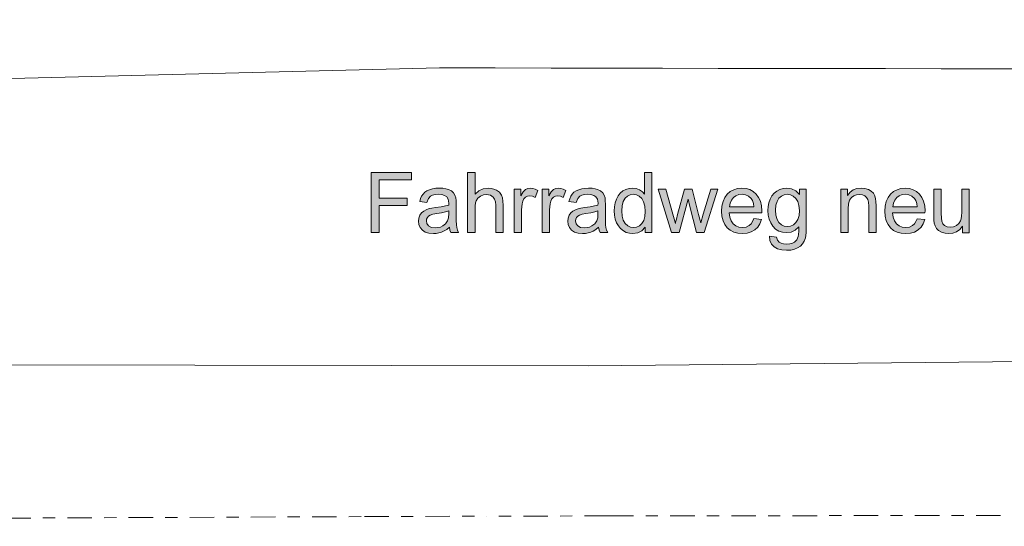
# Model space of a CAD drawing. Header units: metres. Extents: x -167 to 233, y -155 to 122.
# Tile 8 of 68: x 42.42 to 50.47, y 10.17 to 14.31. Entities that reach past the tile are written whole.
import ezdxf

# ---------------------------------------------------------------- set-up
doc = ezdxf.new("R2010")
doc.units = ezdxf.units.M
doc.header["$MEASUREMENT"] = 0
doc.linetypes.add('Raster', pattern=[0.4, 0.2, -0.1, 0, -0.1])
for name, color, linetype in [('60 Grenzen', 7, 'Continuous'), ('60 Stellplätze', 7, 'Continuous'), ('70 Kanal', 7, 'Continuous')]:
    doc.layers.add(name, color=color, linetype=linetype)

# ---------------------------------------------------------------- blocks, each defined once
blk = doc.blocks.new('Standard-Rastermarker_143')
at = {"layer": '60 Grenzen', "color": 7, "linetype": 'Raster', "lineweight": 13}
for q in [(0, 0), (19.8099, 0)]:
    blk.add_line((1, 0), q, dxfattribs=at)
blk = doc.blocks.new('Standard-Rastermarker_150')
at = {"layer": '60 Grenzen', "color": 7, "linetype": 'Raster', "lineweight": 13}
for p, q in [((1, 0), (19.9268, 0)), ((19.9268, 0), (20.9268, 0))]:
    blk.add_line(p, q, dxfattribs=at)
blk = doc.blocks.new('Text 3D 27_3')
at = {"layer": '60 Stellplätze', "linetype": 'Continuous', "lineweight": 0, "true_color": 0x000000}
h = blk.add_hatch(color=18, dxfattribs=at)
h.paths.add_polyline_path([(-3.6131, -0.3556), (-3.5575, -0.3556), (-3.5575, -0.3127), (-3.5278, -0.341), (-3.4932, -0.358), (-3.4537, -0.3636), (-3.4236, -0.361), (-3.3962, -0.3532), (-3.3715, -0.3402), (-3.35, -0.3224), (-3.3322, -0.3002), (-3.3181, -0.2737), (-3.3078, -0.2442), (-3.3017, -0.2129), (-3.2997, -0.1798), (-3.3022, -0.1441), (-3.3097, -0.1111), (-3.3223, -0.0807), (-3.3398, -0.0529), (-3.362, -0.0298), (-3.3883, -0.0132), (-3.4188, -0.0033), (-3.4533, 0), (-3.4905, -0.0052), (-3.5233, -0.0207), (-3.5518, -0.0465), (-3.5515, -0.0118), (-3.55, 0.014), (-3.5474, 0.0308), (-3.5357, 0.0576), (-3.5166, 0.0777), (-3.4993, 0.087), (-3.4778, 0.0926), (-3.452, 0.0944), (-3.4279, 0.0926), (-3.4075, 0.087), (-3.3907, 0.0777), (-3.3773, 0.0616), (-3.3703, 0.0382), (-3.3117, 0.0295), (-3.3153, 0.0646), (-3.3279, 0.0934), (-3.3496, 0.1157), (-3.3784, 0.1316), (-3.4126, 0.1411), (-3.4523, 0.1443), (-3.4862, 0.1421), (-3.5163, 0.1354), (-3.5426, 0.1242), (-3.5648, 0.1092), (-3.5827, 0.091), (-3.5961, 0.0695), (-3.6055, 0.041), (-3.6112, 0.0018), (-3.6131, -0.0482)])
h.paths.add_polyline_path([(-3.5536, -0.2221), (-3.5568, -0.1821), (-3.5537, -0.1406), (-3.5443, -0.1072), (-3.5287, -0.0819), (-3.5084, -0.0641), (-3.4852, -0.0534), (-3.459, -0.0499), (-3.4327, -0.0535), (-3.4095, -0.0642), (-3.3894, -0.082), (-3.374, -0.1077), (-3.3647, -0.1417), (-3.3616, -0.1842), (-3.3647, -0.2235), (-3.3741, -0.2558), (-3.3897, -0.2811), (-3.4098, -0.2992), (-3.4326, -0.3101), (-3.458, -0.3137), (-3.4839, -0.31), (-3.5072, -0.299), (-3.5278, -0.2806), (-3.5439, -0.2549)], flags=0)
for points in [[(-4.8904, 0), (-4.9443, 0), (-4.9443, -0.3556), (-4.884, -0.3556), (-4.884, -0.1651), (-4.8829, -0.1371), (-4.8797, -0.114), (-4.8742, -0.0956), (-4.8608, -0.0742), (-4.8405, -0.0578), (-4.8159, -0.0473), (-4.7896, -0.0439), (-4.7647, -0.0473), (-4.7441, -0.0574), (-4.7289, -0.0735), (-4.72, -0.0948), (-4.7172, -0.1189), (-4.7163, -0.1584), (-4.7163, -0.3556), (-4.656, -0.3556), (-4.656, -0.1353), (-4.6569, -0.102), (-4.6597, -0.079), (-4.667, -0.0546), (-4.6783, -0.0343), (-4.695, -0.0176), (-4.7188, -0.004), (-4.7471, 0.005), (-4.7776, 0.008), (-4.8114, 0.0043), (-4.8414, -0.007), (-4.8678, -0.0259), (-4.8904, -0.0522)], [(-3.8946, 0), (-3.9549, 0), (-3.9549, -0.1942), (-3.958, -0.2349), (-3.9673, -0.2658), (-3.9829, -0.2869), (-4.0027, -0.3005), (-4.0248, -0.3087), (-4.0493, -0.3114), (-4.0719, -0.3087), (-4.0914, -0.3005), (-4.1065, -0.2878), (-4.1163, -0.2714), (-4.1216, -0.2485), (-4.1233, -0.2163), (-4.1233, 0), (-4.1836, 0), (-4.1836, -0.2186), (-4.1828, -0.2542), (-4.1802, -0.2772), (-4.1729, -0.3013), (-4.1615, -0.3218), (-4.1447, -0.3387), (-4.1211, -0.3521), (-4.0929, -0.3607), (-4.0621, -0.3636), (-4.0272, -0.36), (-3.9968, -0.349), (-3.9706, -0.3307), (-3.9489, -0.305), (-3.9489, -0.3556), (-3.8946, -0.3556)], [(-2.5118, 0), (-2.5748, 0), (-2.6468, -0.2735), (-2.6605, -0.2129), (-2.7171, 0), (-2.7797, 0), (-2.8908, -0.3556), (-2.8323, -0.3556), (-2.7713, -0.15), (-2.7509, -0.0814), (-2.7331, -0.1493), (-2.6799, -0.3556), (-2.618, -0.3556), (-2.5614, -0.1473), (-2.5517, -0.1091), (-2.5456, -0.0847), (-2.543, -0.074), (-2.5219, -0.1503), (-2.4653, -0.3556), (-2.403, -0.3556)], [(-1.4545, 0), (-1.5147, 0), (-1.5147, -0.1862), (-1.5158, -0.2109), (-1.5192, -0.2344), (-1.5248, -0.2565), (-1.5337, -0.2753), (-1.5472, -0.2895), (-1.564, -0.2984), (-1.5827, -0.3013), (-1.6048, -0.2981), (-1.6269, -0.2883), (-1.6477, -0.3442), (-1.6268, -0.355), (-1.6061, -0.3615), (-1.5857, -0.3636), (-1.5655, -0.3606), (-1.547, -0.3516), (-1.5287, -0.3331), (-1.5087, -0.3017), (-1.5087, -0.3556), (-1.4545, -0.3556)], [(-1.2261, 0), (-1.2864, 0), (-1.2864, -0.1862), (-1.2875, -0.2109), (-1.2908, -0.2344), (-1.2964, -0.2565), (-1.3054, -0.2753), (-1.3189, -0.2895), (-1.3356, -0.2984), (-1.3544, -0.3013), (-1.3765, -0.2981), (-1.3985, -0.2883), (-1.4193, -0.3442), (-1.3984, -0.355), (-1.3778, -0.3615), (-1.3574, -0.3636), (-1.3372, -0.3606), (-1.3187, -0.3516), (-1.3003, -0.3331), (-1.2804, -0.3017), (-1.2804, -0.3556), (-1.2261, -0.3556)], [(-0.8454, 0), (-0.9057, 0), (-0.9057, -0.1945), (-0.9068, -0.2204), (-0.9102, -0.2423), (-0.9157, -0.2602), (-0.9292, -0.2815), (-0.9494, -0.2978), (-0.9738, -0.3082), (-0.9998, -0.3117), (-1.0315, -0.3066), (-1.0552, -0.2911), (-1.0661, -0.2747), (-1.0726, -0.2527), (-1.0748, -0.2253), (-1.0748, 0), (-1.135, 0), (-1.135, -0.2253), (-1.1336, -0.2574), (-1.1295, -0.284), (-1.1225, -0.305), (-1.1058, -0.3295), (-1.0808, -0.348), (-1.0602, -0.3567), (-1.0374, -0.3619), (-1.0122, -0.3636), (-0.9718, -0.3582), (-0.9363, -0.3419), (-0.9057, -0.3147), (-0.9057, -0.4908), (-0.8454, -0.4908)], [(-0.0563, 0), (-0.1212, 0), (-0.1212, -0.223), (-0.3516, -0.223), (-0.3516, -0.2809), (-0.1212, -0.2809), (-0.1212, -0.4329), (-0.3874, -0.4329), (-0.3874, -0.4908), (-0.0563, -0.4908)]]:
    blk.add_hatch(color=18, dxfattribs=at).paths.add_polyline_path(points)
h = blk.add_hatch(color=18, dxfattribs=at)
h.paths.add_polyline_path([(-4.5194, -0.1145), (-4.5092, -0.0914), (-4.4968, -0.0728), (-4.4823, -0.0589), (-4.4564, -0.0459), (-4.4257, -0.0415), (-4.3976, -0.045), (-4.3728, -0.0554), (-4.3513, -0.0727), (-4.3344, -0.0965), (-4.3234, -0.1264), (-4.3182, -0.1624), (-4.5834, -0.1624), (-4.5837, -0.1785), (-4.5809, -0.22), (-4.5724, -0.2566), (-4.5583, -0.2883), (-4.5385, -0.3151), (-4.5143, -0.3363), (-4.4868, -0.3515), (-4.456, -0.3606), (-4.422, -0.3636), (-4.3869, -0.3605), (-4.3552, -0.3512), (-4.3269, -0.3357), (-4.3021, -0.3141), (-4.2819, -0.2868), (-4.2675, -0.2545), (-4.2588, -0.2171), (-4.2559, -0.1748), (-4.2588, -0.1338), (-4.2673, -0.0977), (-4.2816, -0.0665), (-4.3016, -0.04), (-4.3265, -0.019), (-4.3554, -0.004), (-4.3883, 0.005), (-4.4253, 0.008), (-4.4642, 0.0047), (-4.4981, -0.0054), (-4.5271, -0.0221), (-4.5509, -0.0449), (-4.5691, -0.0731), (-4.5817, -0.1068)])
h.paths.add_polyline_path([(-4.3215, -0.2119), (-4.3264, -0.2409), (-4.3368, -0.2657), (-4.3528, -0.2863), (-4.3732, -0.3017), (-4.3964, -0.311), (-4.4227, -0.3141), (-4.4513, -0.3102), (-4.4762, -0.2986), (-4.4973, -0.2792), (-4.5082, -0.2618), (-4.5158, -0.2394), (-4.5201, -0.2119)], flags=0)
h = blk.add_hatch(color=18, dxfattribs=at)
h.paths.add_polyline_path([(-3.1848, -0.1145), (-3.1746, -0.0914), (-3.1622, -0.0728), (-3.1477, -0.0589), (-3.1218, -0.0459), (-3.0911, -0.0415), (-3.063, -0.045), (-3.0382, -0.0554), (-3.0167, -0.0727), (-2.9998, -0.0965), (-2.9888, -0.1264), (-2.9836, -0.1624), (-3.2488, -0.1624), (-3.2491, -0.1785), (-3.2463, -0.22), (-3.2378, -0.2566), (-3.2237, -0.2883), (-3.2039, -0.3151), (-3.1797, -0.3363), (-3.1522, -0.3515), (-3.1214, -0.3606), (-3.0874, -0.3636), (-3.0523, -0.3605), (-3.0206, -0.3512), (-2.9923, -0.3357), (-2.9675, -0.3141), (-2.9473, -0.2868), (-2.9329, -0.2545), (-2.9242, -0.2171), (-2.9213, -0.1748), (-2.9242, -0.1338), (-2.9327, -0.0977), (-2.947, -0.0665), (-2.967, -0.04), (-2.9919, -0.019), (-3.0208, -0.004), (-3.0537, 0.005), (-3.0907, 0.008), (-3.1296, 0.0047), (-3.1635, -0.0054), (-3.1925, -0.0221), (-3.2163, -0.0449), (-3.2345, -0.0731), (-3.2471, -0.1068)])
h.paths.add_polyline_path([(-2.9869, -0.2119), (-2.9918, -0.2409), (-3.0022, -0.2657), (-3.0182, -0.2863), (-3.0386, -0.3017), (-3.0618, -0.311), (-3.0881, -0.3141), (-3.1167, -0.3102), (-3.1416, -0.2986), (-3.1627, -0.2792), (-3.1736, -0.2618), (-3.1812, -0.2394), (-3.1855, -0.2119)], flags=0)
h = blk.add_hatch(color=18, dxfattribs=at)
h.paths.add_polyline_path([(-2.2955, 0), (-2.3515, 0), (-2.3515, -0.4908), (-2.2915, -0.4908), (-2.2915, -0.3147), (-2.2734, -0.3344), (-2.2507, -0.3501), (-2.2238, -0.3602), (-2.1934, -0.3636), (-2.1651, -0.361), (-2.1387, -0.3533), (-2.1141, -0.3405), (-2.0924, -0.3229), (-2.0746, -0.3007), (-2.0608, -0.2741), (-2.051, -0.244), (-2.0451, -0.2118), (-2.0431, -0.1775), (-2.0453, -0.1425), (-2.0518, -0.1103), (-2.0627, -0.0809), (-2.0775, -0.0549), (-2.0959, -0.0331), (-2.1179, -0.0154), (-2.1424, -0.0024), (-2.1685, 0.0054), (-2.1961, 0.008), (-2.2363, 0.0022), (-2.2695, -0.0155), (-2.2955, -0.0449)])
h.paths.add_polyline_path([(-2.105, -0.1775), (-2.108, -0.2203), (-2.117, -0.2548), (-2.132, -0.2809), (-2.1514, -0.2991), (-2.1738, -0.3101), (-2.1991, -0.3137), (-2.2251, -0.3099), (-2.2482, -0.2985), (-2.2684, -0.2796), (-2.284, -0.2525), (-2.2934, -0.2168), (-2.2965, -0.1724), (-2.2935, -0.132), (-2.2843, -0.0991), (-2.2689, -0.0738), (-2.2492, -0.0559), (-2.2268, -0.0451), (-2.2018, -0.0415), (-2.1768, -0.0453), (-2.1542, -0.0565), (-2.1338, -0.0753), (-2.1178, -0.1017), (-2.1082, -0.1358)], flags=0)
h = blk.add_hatch(color=18, dxfattribs=at)
h.paths.add_polyline_path([(-1.9905, 0), (-1.981, -0.0209), (-1.9753, -0.0427), (-1.9731, -0.0644), (-1.9719, -0.0998), (-1.9714, -0.149), (-1.9714, -0.2294), (-1.9707, -0.2633), (-1.9684, -0.2849), (-1.961, -0.3076), (-1.9497, -0.3259), (-1.9325, -0.3408), (-1.9078, -0.3529), (-1.8869, -0.3589), (-1.8623, -0.3624), (-1.8338, -0.3636), (-1.8045, -0.3622), (-1.7776, -0.358), (-1.7531, -0.3511), (-1.7317, -0.3415), (-1.714, -0.3296), (-1.6999, -0.3152), (-1.6888, -0.2981), (-1.6799, -0.2777), (-1.6734, -0.2541), (-1.7324, -0.2461), (-1.7447, -0.2782), (-1.7623, -0.2988), (-1.7783, -0.3071), (-1.7992, -0.3121), (-1.8251, -0.3137), (-1.853, -0.3115), (-1.8759, -0.3047), (-1.8938, -0.2933), (-1.9066, -0.2728), (-1.9108, -0.2414), (-1.9105, -0.2257), (-1.8832, -0.218), (-1.8474, -0.2111), (-1.803, -0.2049), (-1.7717, -0.2005), (-1.7494, -0.1959), (-1.7265, -0.1876), (-1.7061, -0.1761), (-1.6887, -0.1609), (-1.6749, -0.1415), (-1.666, -0.1187), (-1.6631, -0.0938), (-1.6666, -0.0658), (-1.677, -0.0414), (-1.6945, -0.0206), (-1.7185, -0.0047), (-1.7485, 0.0049), (-1.7846, 0.008), (-1.8078, 0.0067), (-1.8299, 0.0028), (-1.8511, -0.0037), (-1.872, -0.0134), (-1.8935, -0.0267), (-1.9155, -0.0439), (-1.9199, -0.0203), (-1.9276, 0)])
h.paths.add_polyline_path([(-1.885, -0.17), (-1.9105, -0.1785), (-1.9105, -0.1564), (-1.9081, -0.1214), (-1.9008, -0.0961), (-1.8845, -0.0724), (-1.8609, -0.0544), (-1.842, -0.0459), (-1.8214, -0.0409), (-1.799, -0.0392), (-1.7681, -0.0432), (-1.7456, -0.0552), (-1.7319, -0.0733), (-1.7273, -0.0954), (-1.7294, -0.1104), (-1.7357, -0.1241), (-1.7458, -0.1354), (-1.7595, -0.1436), (-1.7803, -0.15), (-1.8121, -0.1557), (-1.8522, -0.1624)], flags=0)
h = blk.add_hatch(color=18, dxfattribs=at)
h.paths.add_polyline_path([(-0.6961, -0.0439), (-0.7004, -0.0203), (-0.7081, 0), (-0.7711, 0), (-0.7616, -0.0209), (-0.7559, -0.0427), (-0.7537, -0.0644), (-0.7524, -0.0998), (-0.752, -0.149), (-0.752, -0.2294), (-0.7513, -0.2633), (-0.749, -0.2849), (-0.7416, -0.3076), (-0.7302, -0.3259), (-0.7131, -0.3408), (-0.6884, -0.3529), (-0.6675, -0.3589), (-0.6429, -0.3624), (-0.6144, -0.3636), (-0.585, -0.3622), (-0.5581, -0.358), (-0.5337, -0.3511), (-0.5123, -0.3415), (-0.4946, -0.3296), (-0.4805, -0.3152), (-0.4693, -0.2981), (-0.4605, -0.2777), (-0.454, -0.2541), (-0.5129, -0.2461), (-0.5253, -0.2782), (-0.5429, -0.2988), (-0.5589, -0.3071), (-0.5798, -0.3121), (-0.6057, -0.3137), (-0.6336, -0.3115), (-0.6564, -0.3047), (-0.6743, -0.2933), (-0.6871, -0.2728), (-0.6914, -0.2414), (-0.6911, -0.2257), (-0.6638, -0.218), (-0.628, -0.2111), (-0.5836, -0.2049), (-0.5523, -0.2005), (-0.53, -0.1959), (-0.5071, -0.1876), (-0.4867, -0.1761), (-0.4693, -0.1609), (-0.4555, -0.1415), (-0.4466, -0.1187), (-0.4436, -0.0938), (-0.4471, -0.0658), (-0.4576, -0.0414), (-0.4751, -0.0206), (-0.4991, -0.0047), (-0.5291, 0.0049), (-0.5652, 0.008), (-0.5883, 0.0067), (-0.6105, 0.0028), (-0.6316, -0.0037), (-0.6526, -0.0134), (-0.6741, -0.0267)])
h.paths.add_polyline_path([(-0.6911, -0.1785), (-0.6911, -0.1564), (-0.6886, -0.1214), (-0.6814, -0.0961), (-0.665, -0.0724), (-0.6415, -0.0544), (-0.6226, -0.0459), (-0.6019, -0.0409), (-0.5796, -0.0392), (-0.5486, -0.0432), (-0.5262, -0.0552), (-0.5125, -0.0733), (-0.5079, -0.0954), (-0.51, -0.1104), (-0.5163, -0.1241), (-0.5264, -0.1354), (-0.5401, -0.1436), (-0.5609, -0.15), (-0.5926, -0.1557), (-0.6327, -0.1624), (-0.6656, -0.17)], flags=0)
at = {"layer": '60 Stellplätze', "color": 7, "linetype": 'Continuous', "lineweight": 13}
for p, q in [((-3.5827, 0.091), (-3.5961, 0.0695)), ((-3.5648, 0.1092), (-3.5827, 0.091)), ((-3.5426, 0.1242), (-3.5648, 0.1092)), ((-3.5163, 0.1354), (-3.5426, 0.1242)), ((-3.5166, 0.0777), (-3.4993, 0.087)), ((-3.4862, 0.1421), (-3.5163, 0.1354)), ((-3.4993, 0.087), (-3.4778, 0.0926)), ((-3.4523, 0.1443), (-3.4862, 0.1421)), ((-3.4778, 0.0926), (-3.452, 0.0944)), ((-3.4126, 0.1411), (-3.4523, 0.1443)), ((-3.452, 0.0944), (-3.4279, 0.0926)), ((-3.4279, 0.0926), (-3.4075, 0.087)), ((-3.3784, 0.1316), (-3.4126, 0.1411)), ((-3.4075, 0.087), (-3.3907, 0.0777)), ((-3.3496, 0.1157), (-3.3784, 0.1316)), ((-3.3279, 0.0934), (-3.3496, 0.1157)), ((-3.3153, 0.0646), (-3.3279, 0.0934)), ((-4.8114, 0.0043), (-4.8414, -0.007)), ((-4.7776, 0.008), (-4.8114, 0.0043)), ((-4.7471, 0.005), (-4.7776, 0.008)), ((-4.7188, -0.004), (-4.7471, 0.005)), ((-4.4642, 0.0047), (-4.4981, -0.0054)), ((-4.4253, 0.008), (-4.4642, 0.0047)), ((-4.3883, 0.005), (-4.4253, 0.008)), ((-4.3554, -0.004), (-4.3883, 0.005)), ((-3.6112, 0.0018), (-3.6131, -0.0482)), ((-3.6055, 0.041), (-3.6112, 0.0018)), ((-3.5961, 0.0695), (-3.6055, 0.041)), ((-3.5515, -0.0118), (-3.55, 0.014)), ((-3.55, 0.014), (-3.5474, 0.0308)), ((-3.5474, 0.0308), (-3.5357, 0.0576)), ((-3.5357, 0.0576), (-3.5166, 0.0777)), ((-3.3907, 0.0777), (-3.3773, 0.0616)), ((-3.3773, 0.0616), (-3.3703, 0.0382)), ((-3.3703, 0.0382), (-3.3117, 0.0295)), ((-3.3117, 0.0295), (-3.3153, 0.0646)), ((-3.1296, 0.0047), (-3.1635, -0.0054)), ((-3.0907, 0.008), (-3.1296, 0.0047)), ((-3.0537, 0.005), (-3.0907, 0.008)), ((-3.0208, -0.004), (-3.0537, 0.005)), ((-2.2363, 0.0022), (-2.2695, -0.0155)), ((-2.1961, 0.008), (-2.2363, 0.0022)), ((-2.1685, 0.0054), (-2.1961, 0.008)), ((-2.1424, -0.0024), (-2.1685, 0.0054)), ((-1.8299, 0.0028), (-1.8511, -0.0037)), ((-1.8078, 0.0067), (-1.8299, 0.0028)), ((-1.7846, 0.008), (-1.8078, 0.0067)), ((-1.7485, 0.0049), (-1.7846, 0.008)), ((-1.7185, -0.0047), (-1.7485, 0.0049)), ((-0.6105, 0.0028), (-0.6316, -0.0037)), ((-0.5883, 0.0067), (-0.6105, 0.0028)), ((-0.5652, 0.008), (-0.5883, 0.0067)), ((-0.5291, 0.0049), (-0.5652, 0.008)), ((-0.4991, -0.0047), (-0.5291, 0.0049)), ((-0.0563, -0.4908), (-0.0563, 0)), ((-4.8904, 0), (-4.9443, 0)), ((-4.9443, 0), (-4.9443, -0.3556)), ((-4.8904, -0.0522), (-4.8904, 0)), ((-4.8678, -0.0259), (-4.8904, -0.0522)), ((-4.8742, -0.0956), (-4.8608, -0.0742)), ((-4.8414, -0.007), (-4.8678, -0.0259)), ((-4.8608, -0.0742), (-4.8405, -0.0578)), ((-4.8405, -0.0578), (-4.8159, -0.0473)), ((-4.8159, -0.0473), (-4.7896, -0.0439)), ((-4.7896, -0.0439), (-4.7647, -0.0473)), ((-4.7647, -0.0473), (-4.7441, -0.0574)), ((-4.7441, -0.0574), (-4.7289, -0.0735)), ((-4.7289, -0.0735), (-4.72, -0.0948)), ((-4.695, -0.0176), (-4.7188, -0.004)), ((-4.6783, -0.0343), (-4.695, -0.0176)), ((-4.667, -0.0546), (-4.6783, -0.0343)), ((-4.6597, -0.079), (-4.667, -0.0546)), ((-4.6569, -0.102), (-4.6597, -0.079)), ((-4.5691, -0.0731), (-4.5817, -0.1068)), ((-4.5509, -0.0449), (-4.5691, -0.0731)), ((-4.5271, -0.0221), (-4.5509, -0.0449)), ((-4.4981, -0.0054), (-4.5271, -0.0221)), ((-4.5092, -0.0914), (-4.4968, -0.0728)), ((-4.4968, -0.0728), (-4.4823, -0.0589)), ((-4.4823, -0.0589), (-4.4564, -0.0459)), ((-4.4564, -0.0459), (-4.4257, -0.0415)), ((-4.4257, -0.0415), (-4.3976, -0.045)), ((-4.3976, -0.045), (-4.3728, -0.0554)), ((-4.3728, -0.0554), (-4.3513, -0.0727)), ((-4.3265, -0.019), (-4.3554, -0.004)), ((-4.3513, -0.0727), (-4.3344, -0.0965)), ((-4.3016, -0.04), (-4.3265, -0.019)), ((-4.2816, -0.0665), (-4.3016, -0.04)), ((-4.2673, -0.0977), (-4.2816, -0.0665)), ((-4.1233, 0), (-4.1836, 0)), ((-4.1836, 0), (-4.1836, -0.2186)), ((-4.1233, -0.2163), (-4.1233, 0)), ((-3.8946, 0), (-3.9549, 0)), ((-3.9549, 0), (-3.9549, -0.1942)), ((-3.8946, -0.3556), (-3.8946, 0)), ((-3.6131, -0.0482), (-3.6131, -0.3556)), ((-3.5518, -0.0465), (-3.5515, -0.0118)), ((-3.5233, -0.0207), (-3.5518, -0.0465)), ((-3.5287, -0.0819), (-3.5084, -0.0641)), ((-3.4905, -0.0052), (-3.5233, -0.0207)), ((-3.5084, -0.0641), (-3.4852, -0.0534)), ((-3.4533, 0), (-3.4905, -0.0052)), ((-3.4852, -0.0534), (-3.459, -0.0499)), ((-3.459, -0.0499), (-3.4327, -0.0535)), ((-3.4188, -0.0033), (-3.4533, 0)), ((-3.4327, -0.0535), (-3.4095, -0.0642)), ((-3.3883, -0.0132), (-3.4188, -0.0033)), ((-3.4095, -0.0642), (-3.3894, -0.082)), ((-3.362, -0.0298), (-3.3883, -0.0132)), ((-3.3398, -0.0529), (-3.362, -0.0298)), ((-3.3223, -0.0807), (-3.3398, -0.0529)), ((-3.2345, -0.0731), (-3.2471, -0.1068)), ((-3.2163, -0.0449), (-3.2345, -0.0731)), ((-3.1925, -0.0221), (-3.2163, -0.0449)), ((-3.1635, -0.0054), (-3.1925, -0.0221)), ((-3.1746, -0.0914), (-3.1622, -0.0728)), ((-3.1622, -0.0728), (-3.1477, -0.0589)), ((-3.1477, -0.0589), (-3.1218, -0.0459)), ((-3.1218, -0.0459), (-3.0911, -0.0415)), ((-3.0911, -0.0415), (-3.063, -0.045)), ((-3.063, -0.045), (-3.0382, -0.0554)), ((-3.0382, -0.0554), (-3.0167, -0.0727)), ((-2.9919, -0.019), (-3.0208, -0.004)), ((-3.0167, -0.0727), (-2.9998, -0.0965)), ((-2.967, -0.04), (-2.9919, -0.019)), ((-2.947, -0.0665), (-2.967, -0.04)), ((-2.9327, -0.0977), (-2.947, -0.0665)), ((-2.7797, 0), (-2.8908, -0.3556)), ((-2.7171, 0), (-2.7797, 0)), ((-2.6605, -0.2129), (-2.7171, 0)), ((-2.5748, 0), (-2.6468, -0.2735)), ((-2.5118, 0), (-2.5748, 0)), ((-2.5456, -0.0847), (-2.543, -0.074)), ((-2.543, -0.074), (-2.5219, -0.1503)), ((-2.403, -0.3556), (-2.5118, 0)), ((-2.2955, 0), (-2.3515, 0)), ((-2.3515, 0), (-2.3515, -0.4908)), ((-2.2955, -0.0449), (-2.2955, 0)), ((-2.2695, -0.0155), (-2.2955, -0.0449)), ((-2.2843, -0.0991), (-2.2689, -0.0738)), ((-2.2689, -0.0738), (-2.2492, -0.0559)), ((-2.2492, -0.0559), (-2.2268, -0.0451)), ((-2.2268, -0.0451), (-2.2018, -0.0415)), ((-2.2018, -0.0415), (-2.1768, -0.0453)), ((-2.1768, -0.0453), (-2.1542, -0.0565)), ((-2.1542, -0.0565), (-2.1338, -0.0753)), ((-2.1179, -0.0154), (-2.1424, -0.0024)), ((-2.1338, -0.0753), (-2.1178, -0.1017)), ((-2.0959, -0.0331), (-2.1179, -0.0154)), ((-2.0775, -0.0549), (-2.0959, -0.0331)), ((-2.0627, -0.0809), (-2.0775, -0.0549)), ((-1.9276, 0), (-1.9905, 0)), ((-1.9905, 0), (-1.981, -0.0209)), ((-1.981, -0.0209), (-1.9753, -0.0427)), ((-1.9753, -0.0427), (-1.9731, -0.0644)), ((-1.9731, -0.0644), (-1.9719, -0.0998)), ((-1.9199, -0.0203), (-1.9276, 0)), ((-1.9155, -0.0439), (-1.9199, -0.0203)), ((-1.8935, -0.0267), (-1.9155, -0.0439)), ((-1.9008, -0.0961), (-1.8845, -0.0724)), ((-1.872, -0.0134), (-1.8935, -0.0267)), ((-1.8845, -0.0724), (-1.8609, -0.0544)), ((-1.8511, -0.0037), (-1.872, -0.0134)), ((-1.8609, -0.0544), (-1.842, -0.0459)), ((-1.842, -0.0459), (-1.8214, -0.0409)), ((-1.8214, -0.0409), (-1.799, -0.0392)), ((-1.799, -0.0392), (-1.7681, -0.0432)), ((-1.7681, -0.0432), (-1.7456, -0.0552)), ((-1.7456, -0.0552), (-1.7319, -0.0733)), ((-1.7319, -0.0733), (-1.7273, -0.0954)), ((-1.6945, -0.0206), (-1.7185, -0.0047)), ((-1.677, -0.0414), (-1.6945, -0.0206)), ((-1.6666, -0.0658), (-1.677, -0.0414)), ((-1.6631, -0.0938), (-1.6666, -0.0658)), ((-1.4545, 0), (-1.5147, 0)), ((-1.5147, 0), (-1.5147, -0.1862)), ((-1.4545, -0.3556), (-1.4545, 0)), ((-1.2261, 0), (-1.2864, 0)), ((-1.2864, 0), (-1.2864, -0.1862)), ((-1.2261, -0.3556), (-1.2261, 0)), ((-1.0748, 0), (-1.135, 0)), ((-1.135, 0), (-1.135, -0.2253)), ((-1.0748, -0.2253), (-1.0748, 0)), ((-0.8454, 0), (-0.9057, 0)), ((-0.9057, 0), (-0.9057, -0.1945)), ((-0.8454, -0.4908), (-0.8454, 0)), ((-0.7081, 0), (-0.7711, 0)), ((-0.7711, 0), (-0.7616, -0.0209)), ((-0.7616, -0.0209), (-0.7559, -0.0427)), ((-0.7559, -0.0427), (-0.7537, -0.0644)), ((-0.7537, -0.0644), (-0.7524, -0.0998)), ((-0.7004, -0.0203), (-0.7081, 0)), ((-0.6961, -0.0439), (-0.7004, -0.0203)), ((-0.6741, -0.0267), (-0.6961, -0.0439)), ((-0.6814, -0.0961), (-0.665, -0.0724)), ((-0.6526, -0.0134), (-0.6741, -0.0267)), ((-0.665, -0.0724), (-0.6415, -0.0544)), ((-0.6316, -0.0037), (-0.6526, -0.0134)), ((-0.6415, -0.0544), (-0.6226, -0.0459)), ((-0.6226, -0.0459), (-0.6019, -0.0409)), ((-0.6019, -0.0409), (-0.5796, -0.0392)), ((-0.5796, -0.0392), (-0.5486, -0.0432)), ((-0.5486, -0.0432), (-0.5262, -0.0552)), ((-0.5262, -0.0552), (-0.5125, -0.0733)), ((-0.5125, -0.0733), (-0.5079, -0.0954)), ((-0.4751, -0.0206), (-0.4991, -0.0047)), ((-0.4576, -0.0414), (-0.4751, -0.0206)), ((-0.4471, -0.0658), (-0.4576, -0.0414)), ((-0.4436, -0.0938), (-0.4471, -0.0658)), ((-0.0563, 0), (-0.1212, 0)), ((-0.1212, 0), (-0.1212, -0.223)), ((-4.884, -0.1651), (-4.8829, -0.1371)), ((-4.8829, -0.1371), (-4.8797, -0.114)), ((-4.8797, -0.114), (-4.8742, -0.0956)), ((-4.72, -0.0948), (-4.7172, -0.1189)), ((-4.7172, -0.1189), (-4.7163, -0.1584)), ((-4.7163, -0.1584), (-4.7163, -0.3556)), ((-4.656, -0.1353), (-4.6569, -0.102)), ((-4.656, -0.3556), (-4.656, -0.1353)), ((-4.5817, -0.1068), (-4.5194, -0.1145)), ((-4.5194, -0.1145), (-4.5092, -0.0914)), ((-4.3344, -0.0965), (-4.3234, -0.1264)), ((-4.3234, -0.1264), (-4.3182, -0.1624)), ((-4.2588, -0.1338), (-4.2673, -0.0977)), ((-4.2559, -0.1748), (-4.2588, -0.1338)), ((-3.5568, -0.1821), (-3.5537, -0.1406)), ((-3.5537, -0.1406), (-3.5443, -0.1072)), ((-3.5443, -0.1072), (-3.5287, -0.0819)), ((-3.3894, -0.082), (-3.374, -0.1077)), ((-3.374, -0.1077), (-3.3647, -0.1417)), ((-3.3647, -0.1417), (-3.3616, -0.1842)), ((-3.3097, -0.1111), (-3.3223, -0.0807)), ((-3.3022, -0.1441), (-3.3097, -0.1111)), ((-3.2997, -0.1798), (-3.3022, -0.1441)), ((-3.2471, -0.1068), (-3.1848, -0.1145)), ((-3.1848, -0.1145), (-3.1746, -0.0914)), ((-2.9998, -0.0965), (-2.9888, -0.1264)), ((-2.9888, -0.1264), (-2.9836, -0.1624)), ((-2.9242, -0.1338), (-2.9327, -0.0977)), ((-2.9213, -0.1748), (-2.9242, -0.1338)), ((-2.8323, -0.3556), (-2.7713, -0.15)), ((-2.7713, -0.15), (-2.7509, -0.0814)), ((-2.7509, -0.0814), (-2.7331, -0.1493)), ((-2.7331, -0.1493), (-2.6799, -0.3556)), ((-2.618, -0.3556), (-2.5614, -0.1473)), ((-2.5614, -0.1473), (-2.5517, -0.1091)), ((-2.5517, -0.1091), (-2.5456, -0.0847)), ((-2.5219, -0.1503), (-2.4653, -0.3556)), ((-2.2965, -0.1724), (-2.2935, -0.132)), ((-2.2935, -0.132), (-2.2843, -0.0991)), ((-2.1178, -0.1017), (-2.1082, -0.1358)), ((-2.1082, -0.1358), (-2.105, -0.1775)), ((-2.0518, -0.1103), (-2.0627, -0.0809)), ((-2.0453, -0.1425), (-2.0518, -0.1103)), ((-2.0431, -0.1775), (-2.0453, -0.1425)), ((-1.9719, -0.0998), (-1.9714, -0.149)), ((-1.9714, -0.149), (-1.9714, -0.2294)), ((-1.9105, -0.1564), (-1.9081, -0.1214)), ((-1.9105, -0.1785), (-1.9105, -0.1564)), ((-1.9081, -0.1214), (-1.9008, -0.0961)), ((-1.8121, -0.1557), (-1.8522, -0.1624)), ((-1.7803, -0.15), (-1.8121, -0.1557)), ((-1.7595, -0.1436), (-1.7803, -0.15)), ((-1.7458, -0.1354), (-1.7595, -0.1436)), ((-1.7357, -0.1241), (-1.7458, -0.1354)), ((-1.7294, -0.1104), (-1.7357, -0.1241)), ((-1.7273, -0.0954), (-1.7294, -0.1104)), ((-1.7061, -0.1761), (-1.6887, -0.1609)), ((-1.6887, -0.1609), (-1.6749, -0.1415)), ((-1.6749, -0.1415), (-1.666, -0.1187)), ((-1.666, -0.1187), (-1.6631, -0.0938)), ((-0.7524, -0.0998), (-0.752, -0.149)), ((-0.752, -0.149), (-0.752, -0.2294)), ((-0.6911, -0.1564), (-0.6886, -0.1214)), ((-0.6911, -0.1785), (-0.6911, -0.1564)), ((-0.6886, -0.1214), (-0.6814, -0.0961)), ((-0.5926, -0.1557), (-0.6327, -0.1624)), ((-0.5609, -0.15), (-0.5926, -0.1557)), ((-0.5401, -0.1436), (-0.5609, -0.15)), ((-0.5264, -0.1354), (-0.5401, -0.1436)), ((-0.5163, -0.1241), (-0.5264, -0.1354)), ((-0.51, -0.1104), (-0.5163, -0.1241)), ((-0.5079, -0.0954), (-0.51, -0.1104)), ((-0.4867, -0.1761), (-0.4693, -0.1609)), ((-0.4693, -0.1609), (-0.4555, -0.1415)), ((-0.4555, -0.1415), (-0.4466, -0.1187)), ((-0.4466, -0.1187), (-0.4436, -0.0938)), ((-4.884, -0.3556), (-4.884, -0.1651)), ((-4.5834, -0.1624), (-4.5837, -0.1785)), ((-4.5837, -0.1785), (-4.5809, -0.22)), ((-4.3182, -0.1624), (-4.5834, -0.1624)), ((-4.5809, -0.22), (-4.5724, -0.2566)), ((-4.5158, -0.2394), (-4.5201, -0.2119)), ((-4.5201, -0.2119), (-4.3215, -0.2119)), ((-4.5082, -0.2618), (-4.5158, -0.2394)), ((-4.3264, -0.2409), (-4.3368, -0.2657)), ((-4.3215, -0.2119), (-4.3264, -0.2409)), ((-4.2675, -0.2545), (-4.2588, -0.2171)), ((-4.2588, -0.2171), (-4.2559, -0.1748)), ((-4.1836, -0.2186), (-4.1828, -0.2542)), ((-4.1216, -0.2485), (-4.1233, -0.2163)), ((-3.958, -0.2349), (-3.9673, -0.2658)), ((-3.9549, -0.1942), (-3.958, -0.2349)), ((-3.5536, -0.2221), (-3.5568, -0.1821)), ((-3.5439, -0.2549), (-3.5536, -0.2221)), ((-3.3647, -0.2235), (-3.3741, -0.2558)), ((-3.3616, -0.1842), (-3.3647, -0.2235)), ((-3.3078, -0.2442), (-3.3017, -0.2129)), ((-3.3017, -0.2129), (-3.2997, -0.1798)), ((-3.2488, -0.1624), (-3.2491, -0.1785)), ((-3.2491, -0.1785), (-3.2463, -0.22)), ((-2.9836, -0.1624), (-3.2488, -0.1624)), ((-3.2463, -0.22), (-3.2378, -0.2566)), ((-3.1812, -0.2394), (-3.1855, -0.2119)), ((-3.1855, -0.2119), (-2.9869, -0.2119)), ((-3.1736, -0.2618), (-3.1812, -0.2394)), ((-2.9918, -0.2409), (-3.0022, -0.2657)), ((-2.9869, -0.2119), (-2.9918, -0.2409)), ((-2.9329, -0.2545), (-2.9242, -0.2171)), ((-2.9242, -0.2171), (-2.9213, -0.1748)), ((-2.6468, -0.2735), (-2.6605, -0.2129)), ((-2.2934, -0.2168), (-2.2965, -0.1724)), ((-2.284, -0.2525), (-2.2934, -0.2168)), ((-2.108, -0.2203), (-2.117, -0.2548)), ((-2.105, -0.1775), (-2.108, -0.2203)), ((-2.051, -0.244), (-2.0451, -0.2118)), ((-2.0451, -0.2118), (-2.0431, -0.1775)), ((-1.9714, -0.2294), (-1.9707, -0.2633)), ((-1.9108, -0.2414), (-1.9105, -0.2257)), ((-1.9066, -0.2728), (-1.9108, -0.2414)), ((-1.885, -0.17), (-1.9105, -0.1785)), ((-1.9105, -0.2257), (-1.8832, -0.218)), ((-1.8522, -0.1624), (-1.885, -0.17)), ((-1.8832, -0.218), (-1.8474, -0.2111)), ((-1.8474, -0.2111), (-1.803, -0.2049)), ((-1.803, -0.2049), (-1.7717, -0.2005)), ((-1.7717, -0.2005), (-1.7494, -0.1959)), ((-1.7494, -0.1959), (-1.7265, -0.1876)), ((-1.7265, -0.1876), (-1.7061, -0.1761)), ((-1.5192, -0.2344), (-1.5248, -0.2565)), ((-1.5158, -0.2109), (-1.5192, -0.2344)), ((-1.5147, -0.1862), (-1.5158, -0.2109)), ((-1.2908, -0.2344), (-1.2964, -0.2565)), ((-1.2875, -0.2109), (-1.2908, -0.2344)), ((-1.2864, -0.1862), (-1.2875, -0.2109)), ((-1.135, -0.2253), (-1.1336, -0.2574)), ((-1.0726, -0.2527), (-1.0748, -0.2253)), ((-0.9068, -0.2204), (-0.9102, -0.2423)), ((-0.9057, -0.1945), (-0.9068, -0.2204)), ((-0.752, -0.2294), (-0.7513, -0.2633)), ((-0.6914, -0.2414), (-0.6911, -0.2257)), ((-0.6871, -0.2728), (-0.6914, -0.2414)), ((-0.6656, -0.17), (-0.6911, -0.1785)), ((-0.6911, -0.2257), (-0.6638, -0.218)), ((-0.6327, -0.1624), (-0.6656, -0.17)), ((-0.6638, -0.218), (-0.628, -0.2111)), ((-0.628, -0.2111), (-0.5836, -0.2049)), ((-0.5836, -0.2049), (-0.5523, -0.2005)), ((-0.5523, -0.2005), (-0.53, -0.1959)), ((-0.53, -0.1959), (-0.5071, -0.1876)), ((-0.5071, -0.1876), (-0.4867, -0.1761)), ((-0.1212, -0.223), (-0.3516, -0.223)), ((-0.3516, -0.223), (-0.3516, -0.2809)), ((-4.5724, -0.2566), (-4.5583, -0.2883)), ((-4.5583, -0.2883), (-4.5385, -0.3151)), ((-4.5385, -0.3151), (-4.5143, -0.3363)), ((-4.4973, -0.2792), (-4.5082, -0.2618)), ((-4.4762, -0.2986), (-4.4973, -0.2792)), ((-4.4513, -0.3102), (-4.4762, -0.2986)), ((-4.4227, -0.3141), (-4.4513, -0.3102)), ((-4.3964, -0.311), (-4.4227, -0.3141)), ((-4.3732, -0.3017), (-4.3964, -0.311)), ((-4.3528, -0.2863), (-4.3732, -0.3017)), ((-4.3368, -0.2657), (-4.3528, -0.2863)), ((-4.3269, -0.3357), (-4.3021, -0.3141)), ((-4.3021, -0.3141), (-4.2819, -0.2868)), ((-4.2819, -0.2868), (-4.2675, -0.2545)), ((-4.1828, -0.2542), (-4.1802, -0.2772)), ((-4.1802, -0.2772), (-4.1729, -0.3013)), ((-4.1729, -0.3013), (-4.1615, -0.3218)), ((-4.1615, -0.3218), (-4.1447, -0.3387)), ((-4.1163, -0.2714), (-4.1216, -0.2485)), ((-4.1065, -0.2878), (-4.1163, -0.2714)), ((-4.0914, -0.3005), (-4.1065, -0.2878)), ((-4.0719, -0.3087), (-4.0914, -0.3005)), ((-4.0493, -0.3114), (-4.0719, -0.3087)), ((-4.0248, -0.3087), (-4.0493, -0.3114)), ((-4.0027, -0.3005), (-4.0248, -0.3087)), ((-3.9829, -0.2869), (-4.0027, -0.3005)), ((-3.9673, -0.2658), (-3.9829, -0.2869)), ((-3.9706, -0.3307), (-3.9489, -0.305)), ((-3.9489, -0.305), (-3.9489, -0.3556)), ((-3.5575, -0.3556), (-3.5575, -0.3127)), ((-3.5575, -0.3127), (-3.5278, -0.341)), ((-3.5278, -0.2806), (-3.5439, -0.2549)), ((-3.5072, -0.299), (-3.5278, -0.2806)), ((-3.4839, -0.31), (-3.5072, -0.299)), ((-3.458, -0.3137), (-3.4839, -0.31)), ((-3.4326, -0.3101), (-3.458, -0.3137)), ((-3.4098, -0.2992), (-3.4326, -0.3101)), ((-3.3897, -0.2811), (-3.4098, -0.2992)), ((-3.3741, -0.2558), (-3.3897, -0.2811)), ((-3.35, -0.3224), (-3.3322, -0.3002)), ((-3.3322, -0.3002), (-3.3181, -0.2737)), ((-3.3181, -0.2737), (-3.3078, -0.2442)), ((-3.2378, -0.2566), (-3.2237, -0.2883)), ((-3.2237, -0.2883), (-3.2039, -0.3151)), ((-3.2039, -0.3151), (-3.1797, -0.3363)), ((-3.1627, -0.2792), (-3.1736, -0.2618)), ((-3.1416, -0.2986), (-3.1627, -0.2792)), ((-3.1167, -0.3102), (-3.1416, -0.2986)), ((-3.0881, -0.3141), (-3.1167, -0.3102)), ((-3.0618, -0.311), (-3.0881, -0.3141)), ((-3.0386, -0.3017), (-3.0618, -0.311)), ((-3.0182, -0.2863), (-3.0386, -0.3017)), ((-3.0022, -0.2657), (-3.0182, -0.2863)), ((-2.9923, -0.3357), (-2.9675, -0.3141)), ((-2.9675, -0.3141), (-2.9473, -0.2868)), ((-2.9473, -0.2868), (-2.9329, -0.2545)), ((-2.2915, -0.4908), (-2.2915, -0.3147)), ((-2.2915, -0.3147), (-2.2734, -0.3344)), ((-2.2684, -0.2796), (-2.284, -0.2525)), ((-2.2482, -0.2985), (-2.2684, -0.2796)), ((-2.2251, -0.3099), (-2.2482, -0.2985)), ((-2.1991, -0.3137), (-2.2251, -0.3099)), ((-2.1738, -0.3101), (-2.1991, -0.3137)), ((-2.1514, -0.2991), (-2.1738, -0.3101)), ((-2.132, -0.2809), (-2.1514, -0.2991)), ((-2.117, -0.2548), (-2.132, -0.2809)), ((-2.0924, -0.3229), (-2.0746, -0.3007)), ((-2.0746, -0.3007), (-2.0608, -0.2741)), ((-2.0608, -0.2741), (-2.051, -0.244)), ((-1.9707, -0.2633), (-1.9684, -0.2849)), ((-1.9684, -0.2849), (-1.961, -0.3076)), ((-1.961, -0.3076), (-1.9497, -0.3259)), ((-1.8938, -0.2933), (-1.9066, -0.2728)), ((-1.8759, -0.3047), (-1.8938, -0.2933)), ((-1.853, -0.3115), (-1.8759, -0.3047)), ((-1.8251, -0.3137), (-1.853, -0.3115)), ((-1.7992, -0.3121), (-1.8251, -0.3137)), ((-1.7783, -0.3071), (-1.7992, -0.3121)), ((-1.7623, -0.2988), (-1.7783, -0.3071)), ((-1.7447, -0.2782), (-1.7623, -0.2988)), ((-1.7324, -0.2461), (-1.7447, -0.2782)), ((-1.6734, -0.2541), (-1.7324, -0.2461)), ((-1.714, -0.3296), (-1.6999, -0.3152)), ((-1.6999, -0.3152), (-1.6888, -0.2981)), ((-1.6888, -0.2981), (-1.6799, -0.2777)), ((-1.6799, -0.2777), (-1.6734, -0.2541)), ((-1.6269, -0.2883), (-1.6477, -0.3442)), ((-1.6048, -0.2981), (-1.6269, -0.2883)), ((-1.5827, -0.3013), (-1.6048, -0.2981)), ((-1.564, -0.2984), (-1.5827, -0.3013)), ((-1.5472, -0.2895), (-1.564, -0.2984)), ((-1.5337, -0.2753), (-1.5472, -0.2895)), ((-1.5248, -0.2565), (-1.5337, -0.2753)), ((-1.5287, -0.3331), (-1.5087, -0.3017)), ((-1.5087, -0.3017), (-1.5087, -0.3556)), ((-1.3985, -0.2883), (-1.4193, -0.3442)), ((-1.3765, -0.2981), (-1.3985, -0.2883)), ((-1.3544, -0.3013), (-1.3765, -0.2981)), ((-1.3356, -0.2984), (-1.3544, -0.3013)), ((-1.3189, -0.2895), (-1.3356, -0.2984)), ((-1.3054, -0.2753), (-1.3189, -0.2895)), ((-1.2964, -0.2565), (-1.3054, -0.2753)), ((-1.3003, -0.3331), (-1.2804, -0.3017)), ((-1.2804, -0.3017), (-1.2804, -0.3556)), ((-1.1336, -0.2574), (-1.1295, -0.284)), ((-1.1295, -0.284), (-1.1225, -0.305)), ((-1.1225, -0.305), (-1.1058, -0.3295)), ((-1.0661, -0.2747), (-1.0726, -0.2527)), ((-1.0552, -0.2911), (-1.0661, -0.2747)), ((-1.0315, -0.3066), (-1.0552, -0.2911)), ((-0.9998, -0.3117), (-1.0315, -0.3066)), ((-0.9738, -0.3082), (-0.9998, -0.3117)), ((-0.9494, -0.2978), (-0.9738, -0.3082)), ((-0.9292, -0.2815), (-0.9494, -0.2978)), ((-0.9363, -0.3419), (-0.9057, -0.3147)), ((-0.9157, -0.2602), (-0.9292, -0.2815)), ((-0.9102, -0.2423), (-0.9157, -0.2602)), ((-0.9057, -0.3147), (-0.9057, -0.4908)), ((-0.7513, -0.2633), (-0.749, -0.2849)), ((-0.749, -0.2849), (-0.7416, -0.3076)), ((-0.7416, -0.3076), (-0.7302, -0.3259)), ((-0.6743, -0.2933), (-0.6871, -0.2728)), ((-0.6564, -0.3047), (-0.6743, -0.2933)), ((-0.6336, -0.3115), (-0.6564, -0.3047)), ((-0.6057, -0.3137), (-0.6336, -0.3115)), ((-0.5798, -0.3121), (-0.6057, -0.3137)), ((-0.5589, -0.3071), (-0.5798, -0.3121)), ((-0.5429, -0.2988), (-0.5589, -0.3071)), ((-0.5253, -0.2782), (-0.5429, -0.2988)), ((-0.5129, -0.2461), (-0.5253, -0.2782)), ((-0.454, -0.2541), (-0.5129, -0.2461)), ((-0.4946, -0.3296), (-0.4805, -0.3152)), ((-0.4805, -0.3152), (-0.4693, -0.2981)), ((-0.4693, -0.2981), (-0.4605, -0.2777)), ((-0.4605, -0.2777), (-0.454, -0.2541)), ((-0.3516, -0.2809), (-0.1212, -0.2809)), ((-0.1212, -0.2809), (-0.1212, -0.4329)), ((-4.9443, -0.3556), (-4.884, -0.3556)), ((-4.7163, -0.3556), (-4.656, -0.3556)), ((-4.5143, -0.3363), (-4.4868, -0.3515)), ((-4.4868, -0.3515), (-4.456, -0.3606)), ((-4.456, -0.3606), (-4.422, -0.3636)), ((-4.422, -0.3636), (-4.3869, -0.3605)), ((-4.3869, -0.3605), (-4.3552, -0.3512)), ((-4.3552, -0.3512), (-4.3269, -0.3357)), ((-4.1447, -0.3387), (-4.1211, -0.3521)), ((-4.1211, -0.3521), (-4.0929, -0.3607)), ((-4.0929, -0.3607), (-4.0621, -0.3636)), ((-4.0621, -0.3636), (-4.0272, -0.36)), ((-4.0272, -0.36), (-3.9968, -0.349)), ((-3.9968, -0.349), (-3.9706, -0.3307)), ((-3.9489, -0.3556), (-3.8946, -0.3556)), ((-3.6131, -0.3556), (-3.5575, -0.3556)), ((-3.5278, -0.341), (-3.4932, -0.358)), ((-3.4932, -0.358), (-3.4537, -0.3636)), ((-3.4537, -0.3636), (-3.4236, -0.361)), ((-3.4236, -0.361), (-3.3962, -0.3532)), ((-3.3962, -0.3532), (-3.3715, -0.3402)), ((-3.3715, -0.3402), (-3.35, -0.3224)), ((-3.1797, -0.3363), (-3.1522, -0.3515)), ((-3.1522, -0.3515), (-3.1214, -0.3606)), ((-3.1214, -0.3606), (-3.0874, -0.3636)), ((-3.0874, -0.3636), (-3.0523, -0.3605)), ((-3.0523, -0.3605), (-3.0206, -0.3512)), ((-3.0206, -0.3512), (-2.9923, -0.3357)), ((-2.8908, -0.3556), (-2.8323, -0.3556)), ((-2.6799, -0.3556), (-2.618, -0.3556)), ((-2.4653, -0.3556), (-2.403, -0.3556)), ((-2.2734, -0.3344), (-2.2507, -0.3501)), ((-2.2507, -0.3501), (-2.2238, -0.3602)), ((-2.2238, -0.3602), (-2.1934, -0.3636)), ((-2.1934, -0.3636), (-2.1651, -0.361)), ((-2.1651, -0.361), (-2.1387, -0.3533)), ((-2.1387, -0.3533), (-2.1141, -0.3405)), ((-2.1141, -0.3405), (-2.0924, -0.3229)), ((-1.9497, -0.3259), (-1.9325, -0.3408)), ((-1.9325, -0.3408), (-1.9078, -0.3529)), ((-1.9078, -0.3529), (-1.8869, -0.3589)), ((-1.8869, -0.3589), (-1.8623, -0.3624)), ((-1.8623, -0.3624), (-1.8338, -0.3636)), ((-1.8338, -0.3636), (-1.8045, -0.3622)), ((-1.8045, -0.3622), (-1.7776, -0.358)), ((-1.7776, -0.358), (-1.7531, -0.3511)), ((-1.7531, -0.3511), (-1.7317, -0.3415)), ((-1.7317, -0.3415), (-1.714, -0.3296)), ((-1.6477, -0.3442), (-1.6268, -0.355)), ((-1.6268, -0.355), (-1.6061, -0.3615)), ((-1.6061, -0.3615), (-1.5857, -0.3636)), ((-1.5857, -0.3636), (-1.5655, -0.3606)), ((-1.5655, -0.3606), (-1.547, -0.3516)), ((-1.547, -0.3516), (-1.5287, -0.3331)), ((-1.5087, -0.3556), (-1.4545, -0.3556)), ((-1.4193, -0.3442), (-1.3984, -0.355)), ((-1.3984, -0.355), (-1.3778, -0.3615)), ((-1.3778, -0.3615), (-1.3574, -0.3636)), ((-1.3574, -0.3636), (-1.3372, -0.3606)), ((-1.3372, -0.3606), (-1.3187, -0.3516)), ((-1.3187, -0.3516), (-1.3003, -0.3331)), ((-1.2804, -0.3556), (-1.2261, -0.3556)), ((-1.1058, -0.3295), (-1.0808, -0.348)), ((-1.0808, -0.348), (-1.0602, -0.3567)), ((-1.0602, -0.3567), (-1.0374, -0.3619)), ((-1.0374, -0.3619), (-1.0122, -0.3636)), ((-1.0122, -0.3636), (-0.9718, -0.3582)), ((-0.9718, -0.3582), (-0.9363, -0.3419)), ((-0.7302, -0.3259), (-0.7131, -0.3408)), ((-0.7131, -0.3408), (-0.6884, -0.3529)), ((-0.6884, -0.3529), (-0.6675, -0.3589)), ((-0.6675, -0.3589), (-0.6429, -0.3624)), ((-0.6429, -0.3624), (-0.6144, -0.3636)), ((-0.6144, -0.3636), (-0.585, -0.3622)), ((-0.585, -0.3622), (-0.5581, -0.358)), ((-0.5581, -0.358), (-0.5337, -0.3511)), ((-0.5337, -0.3511), (-0.5123, -0.3415)), ((-0.5123, -0.3415), (-0.4946, -0.3296)), ((-0.1212, -0.4329), (-0.3874, -0.4329)), ((-0.3874, -0.4329), (-0.3874, -0.4908)), ((-2.3515, -0.4908), (-2.2915, -0.4908)), ((-0.9057, -0.4908), (-0.8454, -0.4908)), ((-0.3874, -0.4908), (-0.0563, -0.4908))]:
    blk.add_line(p, q, dxfattribs=at)

msp = doc.modelspace()

# ---------------------------------------------------------------- linework, layer by layer
at = {"layer": '70 Kanal', "color": 1, "linetype": 'Continuous', "lineweight": 18, "true_color": 0xf50000}
for p, q in [((25.1893, 13.3988), (45.8515, 13.9146)), ((57.0841, 11.5818), (47.0666, 11.477)), ((47.0666, 11.477), (38.0612, 11.4931))]:
    msp.add_line(p, q, dxfattribs=at)
msp.add_arc((53.3845, 3216.342), 3202.4363, 269.8652251, 270.9085936, dxfattribs=at)

# ---------------------------------------------------------------- block references
at = {"layer": '60 Grenzen', "color": 7, "linetype": 'Continuous', "lineweight": 18}
for name, p, rotation in [('Standard-Rastermarker_150', (25.3102, 10.1616), 0.2398189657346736), ('Standard-Rastermarker_143', (46.2368, 10.2492), 0.07710690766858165)]:
    msp.add_blockref(name, p, dxfattribs=dict(at, rotation=rotation))
at = {"layer": '60 Stellplätze', "color": 7, "linetype": 'Continuous', "lineweight": 13, "rotation": 179.9945255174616}
msp.add_blockref('Text 3D 27_3', (45.2358, 12.5673), dxfattribs=at)

doc.saveas('drawing.dxf')
